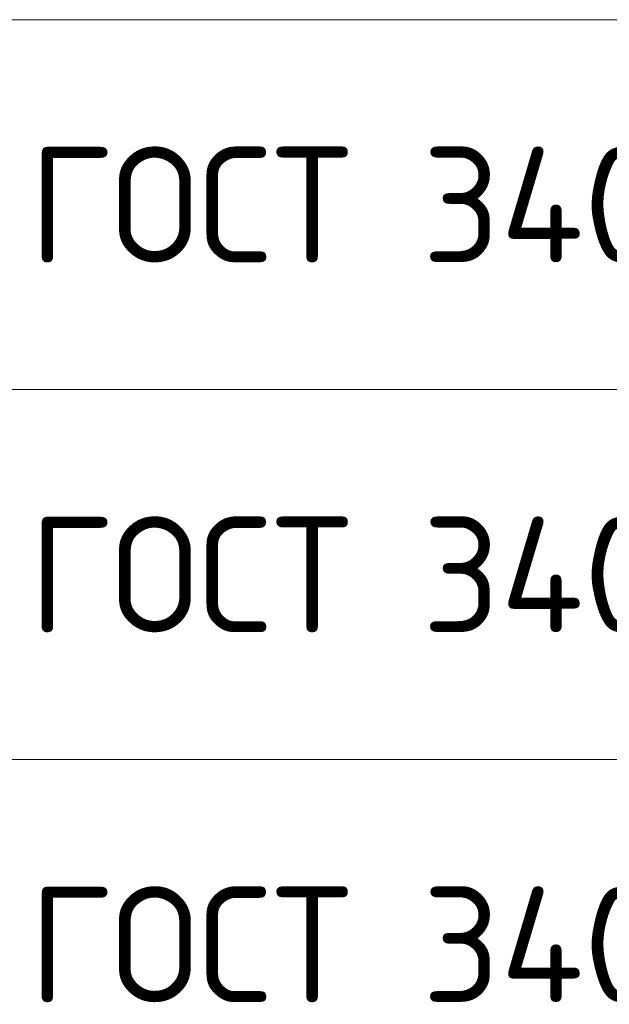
# Model space of a CAD drawing. Header units: metres. Extents: x -38 to 107, y -15 to 21.
# Tile 51 of 133: x 70.33 to 71.61, y 1.54 to 3.67. Entities that reach past the tile are written whole.
import ezdxf

# ---------------------------------------------------------------- set-up
doc = ezdxf.new("R2010")
doc.units = ezdxf.units.M
doc.styles.add('ISOCPEUR', font='txt')

msp = doc.modelspace()

# ---------------------------------------------------------------- linework, layer by layer
at = {"color": 7, "linetype": 'Continuous', "lineweight": 13, "transparency": 33554687}
for p, q in [((86.4198, 3.6717), (67.9198, 3.6717)), ((86.4198, 2.8717), (67.9198, 2.8717)), ((86.4198, 2.0717), (67.9198, 2.0717))]:
    msp.add_line(p, q, dxfattribs=at)

# ---------------------------------------------------------------- texts
at = {"color": 7, "linetype": 'Continuous', "lineweight": 35, "transparency": 33554687, "char_height": 0.25, "width": 2.743715, "attachment_point": 7, "style": 'ISOCPEUR'}
for insert in [(70.3506, 3.1467), (70.3506, 2.3467), (70.3506, 1.5467)]:
    msp.add_mtext('\\W0.96;ГОСТ 34028-2016', dxfattribs=dict(at, insert=insert))

doc.saveas('drawing.dxf')
